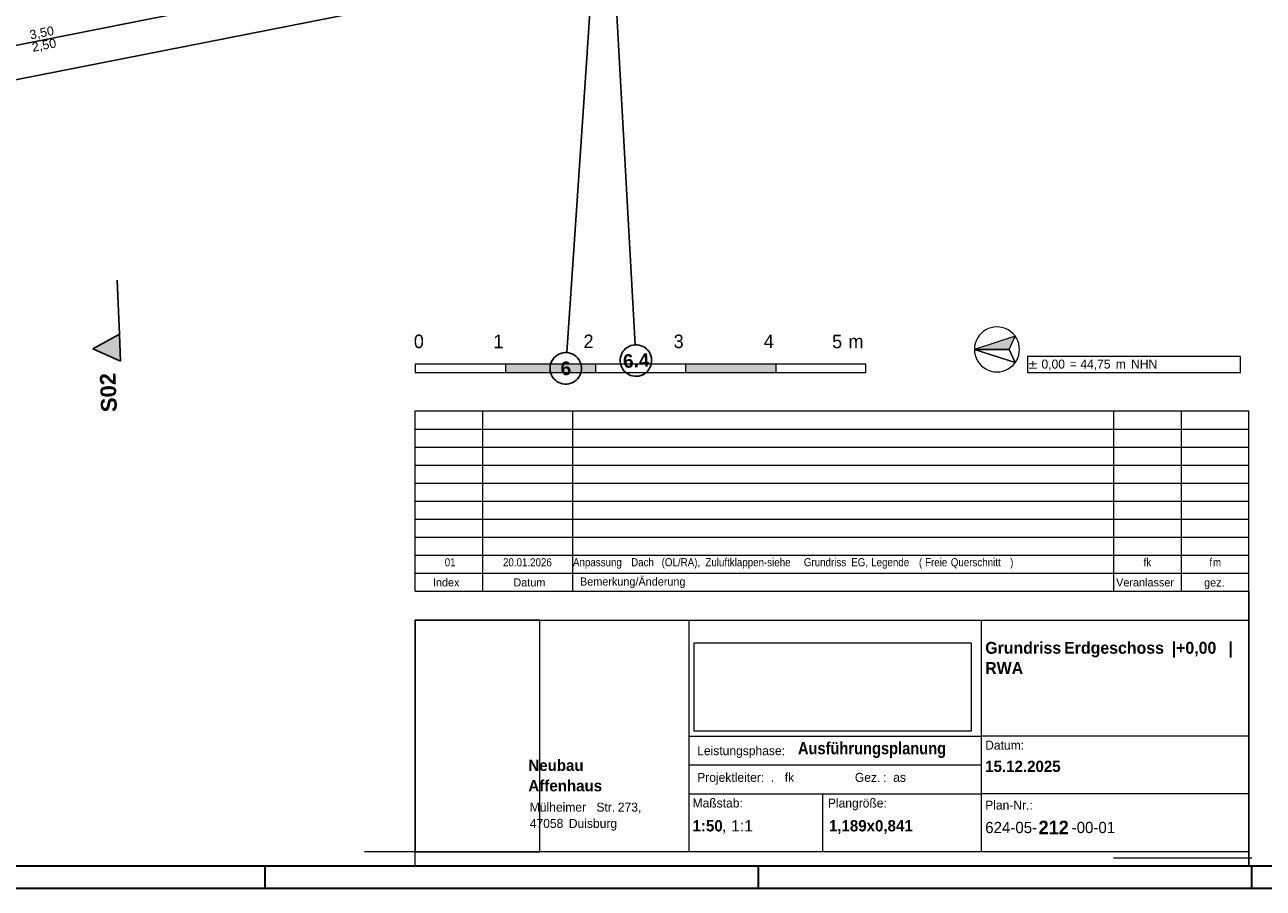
# Model space of a CAD drawing. Extents: x -181 to 1388, y 138 to 979.
# Tile 69 of 82: x 926 to 1201, y 138 to 330. Entities that reach past the tile are written whole.
import ezdxf
from ezdxf.lldxf.tags import DXFTag

# ---------------------------------------------------------------- set-up
doc = ezdxf.new("R2010")
doc.units = 0
doc.layers.get('0').update_dxf_attribs({"lineweight": 25})
for name, color, linetype, lineweight in [('01 Schnitt Marker Gebäude', 7, 'Continuous', 25), ('02 Raster Gebäude', 7, 'Continuous', 25), ('I_01 Allgemein Dokumentation', 7, 'Continuous', 25), ('Rahmen-A0U86KLAPE', 7, 'Continuous', 35), ('X_Rahmen', 7, 'Continuous', 25)]:
    doc.layers.add(name, color=color, linetype=linetype, lineweight=lineweight)
for name, color, linetype, lineweight, true_color in [('01AFU Allgemein Bemaßung', 7, 'Continuous', 25, 0x848484), ('A-0', 7, 'Continuous', 25, 0x848484), ('II_01 Allgemein Dokumentation', 9, 'Continuous', 25, 0x808080)]:
    doc.layers.add(name, color=color, linetype=linetype, lineweight=lineweight, true_color=true_color)
doc.styles.get("Standard").update_dxf_attribs({"font": 'arial.ttf'})
tags = doc.linetypes.add('Raster', pattern=[0.2, 0.1, -0.05, 0, -0.05]).pattern_tags.tags
tags[10:11] = [DXFTag(74, 4), DXFTag(75, 0), DXFTag(340, '0'), DXFTag(46, 1.0), DXFTag(50, 0.0), DXFTag(44, 0.0), DXFTag(45, 0.0)]
tags[8:9] = [DXFTag(74, 4), DXFTag(75, 0), DXFTag(340, '0'), DXFTag(46, 1.0), DXFTag(50, 0.0), DXFTag(44, 0.0), DXFTag(45, 0.0)]
tags[6:7] = [DXFTag(74, 4), DXFTag(75, 0), DXFTag(340, '0'), DXFTag(46, 1.0), DXFTag(50, 0.0), DXFTag(44, 0.0), DXFTag(45, 0.0)]
tags[4:5] = [DXFTag(74, 4), DXFTag(75, 0), DXFTag(340, '0'), DXFTag(46, 1.0), DXFTag(50, 0.0), DXFTag(44, 0.0), DXFTag(45, 0.0)]
tags = doc.linetypes.add('Schnittlinie', pattern=[0.3, 0.15, -0.075, 0, -0.075]).pattern_tags.tags
tags[10:11] = [DXFTag(74, 4), DXFTag(75, 0), DXFTag(340, '0'), DXFTag(46, 1.0), DXFTag(50, 0.0), DXFTag(44, 0.0), DXFTag(45, 0.0)]
tags[8:9] = [DXFTag(74, 4), DXFTag(75, 0), DXFTag(340, '0'), DXFTag(46, 1.0), DXFTag(50, 0.0), DXFTag(44, 0.0), DXFTag(45, 0.0)]
tags[6:7] = [DXFTag(74, 4), DXFTag(75, 0), DXFTag(340, '0'), DXFTag(46, 1.0), DXFTag(50, 0.0), DXFTag(44, 0.0), DXFTag(45, 0.0)]
tags[4:5] = [DXFTag(74, 4), DXFTag(75, 0), DXFTag(340, '0'), DXFTag(46, 1.0), DXFTag(50, 0.0), DXFTag(44, 0.0), DXFTag(45, 0.0)]
tags = doc.linetypes.add('Wipeout_Contour', pattern=[1, 0, -1]).pattern_tags.tags
tags[6:7] = [DXFTag(74, 4), DXFTag(75, 0), DXFTag(340, '0'), DXFTag(46, 1.0), DXFTag(50, 0.0), DXFTag(44, 0.0), DXFTag(45, 0.0)]
tags[4:5] = [DXFTag(74, 4), DXFTag(75, 0), DXFTag(340, '0'), DXFTag(46, 1.0), DXFTag(50, 0.0), DXFTag(44, 0.0), DXFTag(45, 0.0)]

# ---------------------------------------------------------------- blocks, each defined once
blk = doc.blocks.new('Blockreferenz-A07F5V03WF')
at = {"layer": 'Rahmen-A0U86KLAPE', "color": 0, "linetype": 'ByBlock', "ltscale": 0.35}
for p, q in [((-160.83, 142.99), (1383.17, 142.99)), ((979.17, 137.99), (979.17, 142.99)), ((1088.67, 137.99), (1088.67, 142.99)), ((1198.17, 137.99), (1198.17, 142.99)), ((-180.83, 137.99), (1388.17, 137.99))]:
    blk.add_line(p, q, dxfattribs=at)
blk = doc.blocks.new('Referenz-A07F5V09WF')
at = {"color": 0, "linetype": 'Continuous', "lineweight": 18, "ltscale": 29160.001159}
blk.add_line((1198.17, 144.63), (1167.45, 144.63), dxfattribs=at)
at = {"layer": '01 Schnitt Marker Gebäude', "linetype": 'Schnittlinie', "lineweight": -2, "ltscale": 156.25}
blk.add_line((946.37, 272.96), (946.86, 260.97), dxfattribs=at)
at = {"layer": '01 Schnitt Marker Gebäude', "lineweight": -2}
for p, q in [((946.86, 260.97), (940.98, 257.73)), ((947.1, 254.98), (946.86, 260.97)), ((940.98, 257.73), (947.1, 254.98))]:
    blk.add_line(p, q, dxfattribs=at)
for points in [[(946.86, 255.09), (940.98, 257.73), (946.86, 260.97)], [(946.86, 255.09), (946.86, 260.97), (947.1, 254.98)]]:
    blk.add_solid(points, dxfattribs=at)
at = {"layer": '01AFU Allgemein Bemaßung', "lineweight": -2}
for p, q in [((772.87, 287.78), (1062.78, 344.84)), ((895.51, 319.51), (964.19, 333.03))]:
    blk.add_line(p, q, dxfattribs=at)
at = {"layer": '02 Raster Gebäude', "linetype": 'Raster', "lineweight": -2, "ltscale": 56.250004}
for p, q in [((1023.12, 955.71), (1060.18, 278.6)), ((1084.03, 817.58), (1050.49, 321.23)), ((1050.49, 321.23), (1046.14, 256.89)), ((1060.18, 278.6), (1061.28, 258.62))]:
    blk.add_line(p, q, dxfattribs=at)
at = {"layer": '02 Raster Gebäude', "linetype": 'ByBlock', "lineweight": -2, "ltscale": 56.250004}
for p, q in [((1050.49, 321.23), (1050.49, 321.23)), ((1050.49, 321.23), (1050.49, 321.23)), ((1060.18, 278.6), (1060.18, 278.6)), ((1060.18, 278.6), (1060.18, 278.6))]:
    blk.add_line(p, q, dxfattribs=at)
at = {"layer": '02 Raster Gebäude', "lineweight": -2}
for centre, major_axis in [((1061.47, 255.13), (-0.19, 3.49)), ((1061.47, 255.13), (0.19, -3.49)), ((1045.91, 253.4), (0.24, 3.49)), ((1045.91, 253.4), (-0.24, -3.49))]:
    blk.add_ellipse(centre, major_axis=major_axis, ratio=1, start_param=0, end_param=3.141593, dxfattribs=at)
at = {"layer": 'A-0', "linetype": 'Continuous', "lineweight": -2, "ltscale": 312.5}
for p, q in [((946.86, 260.97), (940.98, 257.73)), ((947.1, 254.98), (946.86, 260.97)), ((940.98, 257.73), (947.1, 254.98))]:
    blk.add_line(p, q, dxfattribs=at)
at = {"layer": '01 Schnitt Marker Gebäude', "linetype": 'Continuous', "lineweight": -2, "ltscale": 40.625, "insert": (942.83, 243.6), "char_height": 3.5, "attachment_point": 1, "rotation": 92.3212}
blk.add_mtext('{\\fArial|b1|i0;S02}', dxfattribs=at)
at = {"layer": '01AFU Allgemein Bemaßung', "linetype": 'ByBlock', "lineweight": -2, "ltscale": 40.625, "char_height": 2, "attachment_point": 1, "rotation": 11.1356}
for s, insert in [('{\\fArial;3,50}', (926.77, 328.37)), ('{\\fArial;2,50}', (927.27, 325.61))]:
    blk.add_mtext(s, dxfattribs=dict(at, insert=insert))
at = {"layer": '02 Raster Gebäude', "linetype": 'Continuous', "lineweight": -2, "ltscale": 56.250004, "char_height": 3, "attachment_point": 1, "rotation": 3.1332}
for s, insert in [('{\\fArial|b1|i0;6.4}', (1058.53, 256.47)), ('{\\fArial|b1|i0;6}', (1044.68, 254.83))]:
    blk.add_mtext(s, dxfattribs=dict(at, insert=insert))
blk = doc.blocks.new('Referenz-A07F5V4DWF')
at = {"color": 7, "linetype": 'Continuous', "lineweight": 13, "ltscale": 10985}
for p, q in [((1145.63, 260.54), (1136.59, 257.6)), ((1144.29, 257.6), (1145.63, 260.54)), ((1136.59, 257.6), (1144.29, 257.6)), ((1145.63, 254.66), (1136.59, 257.6)), ((1136.59, 257.6), (1144.29, 257.6)), ((1144.29, 257.6), (1145.63, 254.66)), ((1112.51, 254.29), (1012.51, 254.29)), ((1012.51, 254.29), (1012.51, 252.47)), ((1032.51, 254.29), (1032.51, 252.47)), ((1052.51, 254.29), (1052.51, 252.47)), ((1072.51, 254.29), (1072.51, 252.47)), ((1092.51, 254.29), (1092.51, 252.47)), ((1112.51, 252.47), (1112.51, 254.29)), ((1012.51, 252.47), (1112.51, 252.47))]:
    blk.add_line(p, q, dxfattribs=at)
at = {"color": 254, "linetype": 'Wipeout_Contour', "lineweight": 0, "ltscale": 1.569166, "true_color": 0xd6d6d6}
for p, q in [((1136.59, 257.6), (1145.63, 254.66)), ((1144.29, 257.6), (1136.59, 257.6)), ((1145.63, 254.66), (1144.29, 257.6))]:
    blk.add_line(p, q, dxfattribs=at)
at = {"color": 253, "linetype": 'Continuous', "lineweight": 18, "ltscale": 29.160001, "true_color": 0x9f9f9f}
for p, q in [((1195.64, 256.06), (1148.37, 256.06)), ((1148.37, 256.06), (1148.37, 252.47)), ((1195.64, 252.47), (1195.64, 256.06)), ((1148.37, 252.47), (1195.64, 252.47))]:
    blk.add_line(p, q, dxfattribs=at)
at = {"color": 7, "linetype": 'ByBlock', "lineweight": -2, "ltscale": 312.5}
blk.add_line((1197.51, 203.93), (1197.51, 142.99), dxfattribs=at)
at = {"color": 0, "linetype": 'Continuous', "lineweight": 18, "ltscale": 29160.001159}
for p, q in [((1197.51, 146.08), (1001.26, 146.08)), ((1012.51, 142.99), (1012.51, 146.08))]:
    blk.add_line(p, q, dxfattribs=at)
at = {"color": 7, "linetype": 'Continuous', "lineweight": 13, "ltscale": 10985}
for major_axis in [(0, 5), (0, -5)]:
    blk.add_ellipse((1141.59, 257.6), major_axis=major_axis, ratio=1, start_param=0, end_param=3.141593, dxfattribs=at)
at = {"color": 7, "linetype": 'Continuous', "lineweight": 0, "ltscale": 10.984999}
for points in [[(1145.63, 260.54), (1140.81, 257.6), (1136.59, 257.6)], [(1145.63, 260.54), (1144.29, 257.6), (1140.81, 257.6)]]:
    blk.add_solid(points, dxfattribs=at)
at = {"color": 7, "linetype": 'Continuous', "lineweight": 13, "ltscale": 10985}
for points in [[(1032.51, 252.47), (1032.51, 254.29), (1052.51, 252.47)], [(1052.51, 252.47), (1032.51, 254.29), (1052.51, 254.29)], [(1072.51, 252.47), (1072.51, 254.29), (1092.51, 252.47)], [(1092.51, 252.47), (1072.51, 254.29), (1092.51, 254.29)]]:
    blk.add_solid(points, dxfattribs=at)
at = {"layer": 'I_01 Allgemein Dokumentation', "lineweight": 13}
for p, q in [((1012.51, 243.93), (1197.51, 243.93)), ((1012.51, 203.93), (1012.51, 243.93)), ((1027.51, 203.93), (1027.51, 243.93)), ((1047.51, 203.93), (1047.51, 243.93)), ((1167.51, 203.93), (1167.51, 243.93)), ((1182.51, 203.93), (1182.51, 243.93)), ((1197.51, 203.93), (1197.51, 243.93)), ((1012.51, 239.93), (1197.51, 239.93)), ((1012.51, 235.93), (1197.51, 235.93)), ((1012.51, 231.93), (1197.51, 231.93)), ((1012.51, 227.93), (1197.51, 227.93)), ((1012.51, 223.93), (1197.51, 223.93)), ((1012.51, 219.93), (1197.51, 219.93)), ((1012.51, 215.93), (1197.51, 215.93)), ((1012.51, 211.93), (1197.51, 211.93)), ((1012.51, 207.93), (1197.51, 207.93)), ((1012.51, 203.93), (1197.51, 203.93)), ((1012.51, 146.08), (1012.51, 197.48)), ((1012.51, 197.48), (1197.51, 197.48)), ((1073.19, 197.48), (1073.19, 146.08)), ((1138.13, 146.08), (1138.13, 197.48)), ((1073.19, 171.78), (1138.13, 171.78)), ((1197.51, 171.78), (1138.13, 171.78)), ((1073.19, 165.36), (1138.13, 165.36)), ((1073.19, 158.93), (1138.13, 158.93)), ((1102.88, 158.93), (1102.88, 146.08)), ((1197.51, 158.93), (1138.13, 158.93))]:
    blk.add_line(p, q, dxfattribs=at)
at = {"layer": 'I_01 Allgemein Dokumentation', "color": 254, "linetype": 'Wipeout_Contour', "lineweight": 0, "ltscale": 2.392742, "true_color": 0xd6d6d6}
for p, q in [((1040.15, 197.48), (1012.51, 197.48)), ((1012.51, 197.48), (1012.51, 146.08)), ((1040.15, 146.08), (1040.15, 197.48)), ((1012.51, 146.08), (1040.15, 146.08))]:
    blk.add_line(p, q, dxfattribs=at)
at = {"layer": 'I_01 Allgemein Dokumentation', "color": 254, "linetype": 'Wipeout_Contour', "lineweight": 0, "ltscale": 2.672933, "true_color": 0xd6d6d6}
for p, q in [((1135.92, 192.36), (1074.36, 192.36)), ((1074.36, 192.36), (1074.36, 172.96)), ((1135.92, 172.96), (1135.92, 192.36)), ((1074.36, 172.96), (1135.92, 172.96))]:
    blk.add_line(p, q, dxfattribs=at)
at = {"color": 7, "linetype": 'Continuous', "lineweight": 13, "ltscale": 10.984999, "attachment_point": 1}
for s, insert, char_height in [('{\\fCentury Gothic;0}', (1012.19, 260.89), 3), ('{\\fCentury Gothic;1}', (1029.84, 260.87), 3), ('{\\fCentury Gothic;2}', (1049.84, 260.89), 3), ('{\\fCentury Gothic;3}', (1069.84, 260.89), 3), ('{\\fCentury Gothic;4}', (1089.84, 260.9), 3), ('{\\fCentury Gothic;5}', (1105, 260.86), 3), ('{\\fCentury Gothic;m}', (1108.62, 260.86), 3), ('{\\fVerdana;±}', (1148.37, 255.34), 2), ('{\\fCentury Gothic;0,00}', (1151.47, 255.34), 2), ('{\\fCentury Gothic;=}', (1157.71, 255.34), 2), ('{\\fCentury Gothic;44,75}', (1160.09, 255.34), 2), ('{\\fCentury Gothic;m}', (1167.94, 255.34), 2), ('{\\fCentury Gothic;NHN}', (1171.35, 255.34), 2), ('{\\fCentury Gothic;Index}', (1016.42, 206.79), 1.8), ('{\\fCentury Gothic;Datum}', (1034.3, 206.78), 1.8), ('{\\fCentury Gothic;Bemerkung/Änderung}', (1049.06, 206.97), 1.8), ('{\\fCentury Gothic;Veranlasser}', (1168.03, 206.79), 1.8), ('{\\fCentury Gothic;gez.}', (1187.54, 206.75), 1.8), ('{\\fCentury Gothic|b1|i0;Grundriss}', (1138.98, 192.68), 2.6383), ('{\\fCentury Gothic|b1|i0;Erdgeschoss}', (1156.49, 192.68), 2.6383), ('{\\fCentury Gothic|b1|i0;|+0,00}', (1180.35, 192.68), 2.6383), ('{\\fCentury Gothic|b1|i0;|}', (1192.98, 192.68), 2.6383), ('{\\fCentury Gothic|b1|i0;RWA}', (1138.98, 188.18), 2.6383), ('{\\W0.9;\\fCentury Gothic|b1|i0;Ausführungsplanung}', (1097.43, 170.42), 2.7009), ('{\\fCentury Gothic;Datum:}', (1138.98, 170.75), 2), ('{\\fCentury Gothic;Leistungsphase:}', (1075.07, 169.52), 2), ('{\\fCentury Gothic|b1|i0;Neubau}', (1037.6, 166.53), 2.5), ('{\\fCentury Gothic|b1|i0;15.12.2025}', (1138.98, 166.3), 2.5), ('{\\fCentury Gothic|b1|i0;ffenhaus}', (1040.04, 162), 2.5), ('{\\fCentury Gothic;Projektleiter:}', (1075.07, 163.6), 2), ('{\\fCentury Gothic;fk}', (1094.5, 163.61), 2), ('{\\fCentury Gothic;Gez.}', (1110.06, 163.59), 2), ('{\\fCentury Gothic;:}', (1116.35, 163.59), 2), ('{\\fCentury Gothic;as}', (1118.56, 163.61), 2), ('{\\fCentury Gothic|b1|i0;A}', (1037.6, 162), 2.5), ('{\\fCentury Gothic;.}', (1091.39, 163.6), 2), ('{\\fCentury Gothic;Mülheimer}', (1037.93, 156.99), 2), ('{\\fCentury Gothic;Str.}', (1052.71, 156.99), 2), ('{\\fCentury Gothic;273,}', (1057.47, 156.99), 2), ('{\\fCentury Gothic;Maßstab:}', (1074.04, 157.91), 2), ('{\\fCentury Gothic;Plangröße:}', (1104.07, 157.9), 2), ('{\\fCentury Gothic;Plan-Nr.:}', (1138.98, 157.45), 2), ('{\\fCentury Gothic;47058}', (1037.93, 153.38), 2), ('{\\fCentury Gothic;Duisburg}', (1046.59, 153.38), 2), ('{\\fCentury Gothic|b1|i0;1:50}', (1074.04, 153.1), 2.5), ('{\\fArial;1:1}', (1082.59, 153.1), 2.5), ('{\\fCentury Gothic|b1|i0;1,189x0,841}', (1104.3, 153.1), 2.5), ('{\\fCentury Gothic;624-05-}', (1138.98, 152.72), 2.5), ('{\\fCentury Gothic|b1|i0;212}', (1150.82, 152.97), 3), ('{\\fCentury Gothic;-00-01}', (1158.17, 152.72), 2.493), ('{\\fArial;,}', (1080.56, 153.1), 2.5)]:
    blk.add_mtext(s, dxfattribs=dict(at, insert=insert, char_height=char_height))
at = {"layer": 'II_01 Allgemein Dokumentation', "color": 7, "lineweight": 13, "char_height": 1.8, "attachment_point": 1}
for s, insert in [('{\\W0.9;\\fCentury Gothic;01}', (1019.05, 211.24)), ('{\\W0.9;\\fCentury Gothic;20.01.2026}', (1031.97, 211.24)), ('{\\W0.9;\\fCentury Gothic;Anpassung}', (1047.51, 211.26)), ('{\\W0.9;\\fCentury Gothic;Dach}', (1060.41, 211.26)), ('{\\W0.9;\\fCentury Gothic;(OL/RA),}', (1067.18, 211.26)), ('{\\W0.9;\\fCentury Gothic;Zuluftklappen-siehe}', (1076.89, 211.26)), ('{\\W0.9;\\fCentury Gothic;Grundriss}', (1098.74, 211.26)), ('{\\W0.9;\\fCentury Gothic;EG,}', (1109.25, 211.26)), ('{\\W0.9;\\fCentury Gothic;Legende}', (1113.68, 211.26)), ('{\\W0.9;\\fCentury Gothic;(}', (1124.27, 211.26)), ('{\\W0.9;\\fCentury Gothic;Freie}', (1125.63, 211.26)), ('{\\W0.9;\\fCentury Gothic;Querschnitt}', (1131.34, 211.26)), ('{\\W0.9;\\fCentury Gothic;)}', (1144.51, 211.26)), ('{\\W0.9;\\fCentury Gothic;fk}', (1174.13, 211.26)), ('{\\W0.9;\\fCentury Gothic;f}', (1188.72, 211.26)), ('{\\W0.9;\\fCentury Gothic;m}', (1189.52, 211.26))]:
    blk.add_mtext(s, dxfattribs=dict(at, insert=insert))

msp = doc.modelspace()

# ---------------------------------------------------------------- block references
at = {"color": 8, "lineweight": 25, "ltscale": 1250, "true_color": 0x808080}
for name in ['Referenz-A07F5V09WF', 'Referenz-A07F5V4DWF']:
    msp.add_blockref(name, (0, 0), dxfattribs=at)
at = {"layer": 'X_Rahmen', "ltscale": 0.25}
msp.add_blockref('Blockreferenz-A07F5V03WF', (0, 0), dxfattribs=at)

doc.saveas('drawing.dxf')
